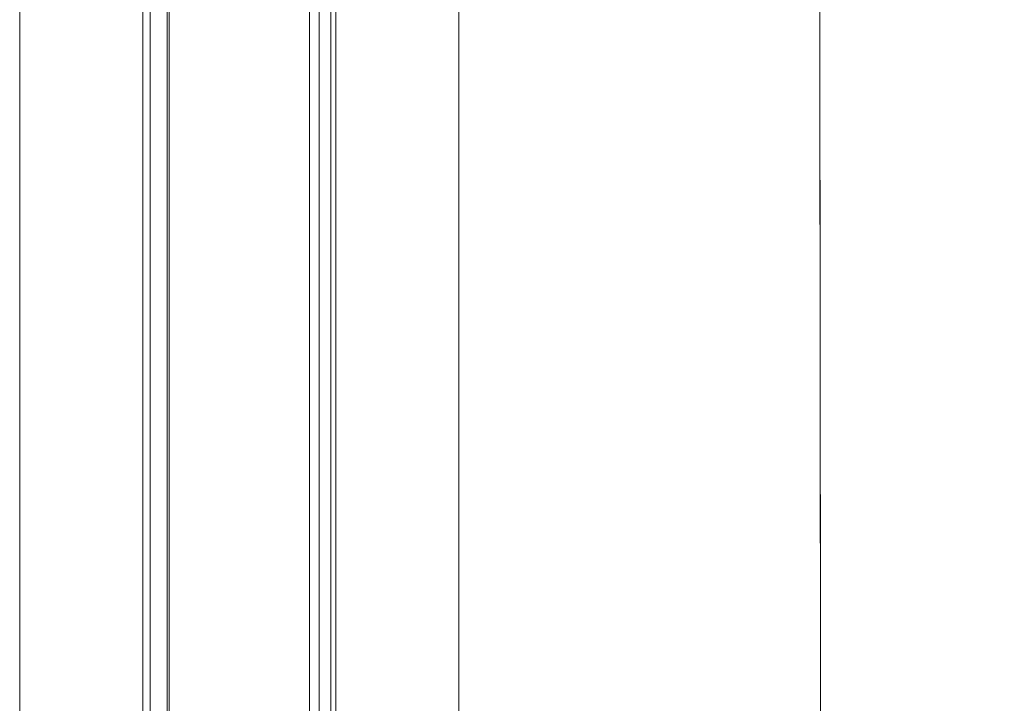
# Model space of a CAD drawing. Header units: millimetres. Extents: x -70269 to 35056, y -51814 to 48966.
# Tile 176 of 220: x -32468 to -32188, y 29977 to 30172. Entities that reach past the tile are written whole.
import ezdxf

# ---------------------------------------------------------------- set-up
doc = ezdxf.new("R2010")
doc.units = ezdxf.units.MM
doc.set_wipeout_variables(frame=1)
doc.linetypes.add('Wipeout_Contour', pattern=[1000, 0, -1000])
doc.layers.add('00 - nowa technologia myjni_Nr_pióra__95', color=7, linetype='Continuous', lineweight=20, true_color=0x7c7c7c)
doc.layers.add('420-K Ściany_Nr_pióra__95', color=7, linetype='Continuous', lineweight=20, true_color=0x7c7c7c)
doc.layers.add('420-K Ściany', color=7, linetype='Continuous')
doc.layers.add('XREF', color=8, linetype='Continuous', lineweight=9)

# ---------------------------------------------------------------- blocks, each defined once
blk = doc.blocks.new('parter 2025.10.15')
at = {"layer": '00 - nowa technologia myjni_Nr_pióra__95', "color": 8, "linetype": 'Continuous', "lineweight": 5}
for p, q in [((603.532, 2583.576), (603.532, 2388.576)), ((607.532, 2583.576), (607.532, 2388.576)), ((599.282, 2542.286), (599.282, 2467.27)), ((602.782, 2542.286), (602.782, 2467.27)), ((602.997, 2542.286), (602.997, 2467.27)), ((603.482, 2542.286), (603.482, 2467.27)), ((607.807, 2542.286), (607.807, 2467.27)), ((608.132, 2542.286), (608.132, 2467.27)), ((608.282, 2542.286), (608.282, 2467.27)), ((611.782, 2542.286), (611.782, 2467.27)), ((599.282, 2424.217), (599.282, 2467.27)), ((602.782, 2424.217), (602.782, 2467.27)), ((602.997, 2424.217), (602.997, 2467.27)), ((603.482, 2424.217), (603.482, 2467.27)), ((607.807, 2424.217), (607.807, 2467.27)), ((608.132, 2424.217), (608.132, 2467.27)), ((608.282, 2424.217), (608.282, 2467.27)), ((611.782, 2424.217), (611.782, 2467.27))]:
    blk.add_line(p, q, dxfattribs=at)
at = {"color": 8, "linetype": 'Wipeout_Contour', "lineweight": 5, "ltscale": 20165.322229}
blk.add_wipeout([(621.926, 2570.699), (622.253, 2309.766), (655.253, 2309.766), (655.122, 2413.809), (642.01, 2413.809), (642.01, 2453.809), (655.072, 2453.809), (654.925, 2570.741)], dxfattribs=at).dxf.layer = '420-K Ściany'
at = {"layer": '420-K Ściany_Nr_pióra__95', "color": 8, "linetype": 'Continuous', "lineweight": 5, "flags": 128}
for points in [[(621.926, 2570.699), (622.253, 2309.766)], [(621.926, 2570.699), (625.074, 59.14)]]:
    blk.add_lwpolyline(points, dxfattribs=at)

msp = doc.modelspace()

# ---------------------------------------------------------------- block references
at = {"layer": 'XREF', "xscale": 10, "yscale": 10, "zscale": 10}
msp.add_blockref('parter 2025.10.15', (-38460.61, 5442.28), dxfattribs=at)

doc.saveas('drawing.dxf')
